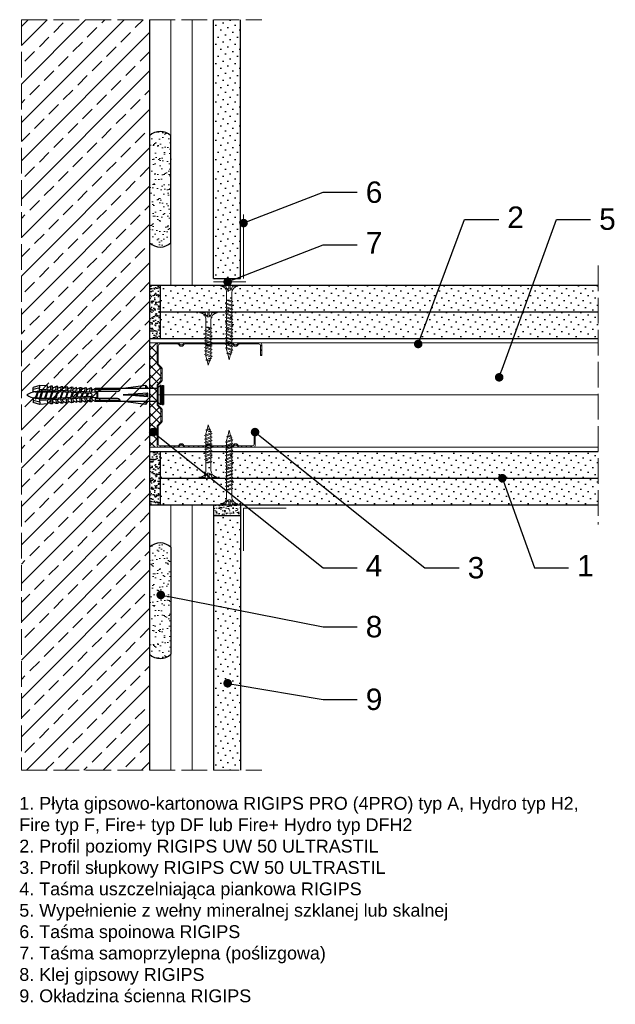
# Model space of a CAD drawing. Header units: millimetres. Extents: x 1524 to 3378, y 280 to 1600.
# Tile 1 of 6: x 1524 to 1803, y 281 to 741. Entities that reach past the tile are written whole.
import ezdxf
from ezdxf import colors
from ezdxf.entities.mleader import LeaderData, LeaderLine
from ezdxf.math import Vec2, Vec3

# ---------------------------------------------------------------- set-up
doc = ezdxf.new("R2010")
doc.units = ezdxf.units.MM
doc.linetypes.add('ACAD_ISO02W100', pattern=[15, 12, -3])
for name, color, linetype, lineweight in [('_ISOVER WELNA', 7, 'BATTING', 9), ('_RIGIPS AKCESORIA', 7, 'Continuous', 18), ('_RIGIPS G-K', 7, 'Continuous', 25), ('_RIGIPS PROFIL', 7, 'Continuous', 18), ('KRESKOWANIE', 7, 'Continuous', 9), ('OPISY', 7, 'Continuous', 9), ('PRZERYWANA', 7, 'ACAD_ISO02W100', 9)]:
    doc.layers.add(name, color=color, linetype=linetype, lineweight=lineweight)
doc.styles.get("Standard").update_dxf_attribs({"font": 'arial.ttf'})
doc.linetypes.add('BATTING', pattern='A,0.00254,-2.54,[134,ltypeshp.shx,S=2.54,R=0,X=-2.54,Y=0],-5.08,[134,ltypeshp.shx,S=2.54,R=180,X=2.54,Y=0],-2.54', length=10.16254)
pattern_1 = [(225, (0, -473.1866), (1.122532, -3.367596), [0, -3.175])]
pattern_2 = [(225, (0, -474.9866), (1.122532, -3.367596), [0, -3.175])]

# ---------------------------------------------------------------- blocks, each defined once
blk = doc.blocks.new('TN 25')
at = {"layer": '_RIGIPS AKCESORIA'}
for p, q in [((0, -0.84), (0, 7.16)), ((0, 7.16), (0.46, 7.16)), ((0.46, 4.78), (0, 4.78)), ((0.46, 7.16), (0.46, 4.78)), ((8.47, 4.46), (8.79, 5)), ((8.79, 5), (9.93, 2.01)), ((10.1, 4.46), (10.41, 5)), ((10.41, 5), (11.56, 2.01)), ((11.67, 4.46), (11.99, 5)), ((11.99, 5), (13.14, 2.01)), ((13.21, 4.46), (13.52, 5)), ((13.52, 5), (14.67, 2.01)), ((14.8, 4.46), (15.12, 5)), ((15.12, 5), (16.26, 2.01)), ((16.42, 4.46), (16.73, 5)), ((16.73, 5), (17.88, 2.01)), ((17.99, 4.46), (18.31, 5)), ((18.31, 5), (19.45, 2.01)), ((19.68, 4.46), (20, 5)), ((20, 5), (21.14, 2.01)), ((0, 3.5), (1.77, 3.5)), ((0, 2.83), (1.77, 2.83)), ((0.46, 1.64), (0, 1.64)), ((0.46, -0.84), (0.46, 1.64)), ((1.77, 3.5), (1.77, 4.2)), ((1.77, 2.83), (1.77, 2.18)), ((3.02, 4.46), (8.47, 4.46)), ((7.49, 2.01), (3.55, 2.01)), ((7.12, 4.46), (7.12, 3.18)), ((8.03, 2.01), (7.12, 4.46)), ((7.12, 3.18), (7.65, 1.53)), ((7.65, 1.53), (8.03, 2.01)), ((9.41, 2.01), (8.03, 2.01)), ((9.61, 1.51), (8.47, 4.46)), ((9, 4.46), (10.1, 4.46)), ((9.93, 2.01), (9.61, 1.51)), ((11.04, 2.01), (9.93, 2.01)), ((11.23, 1.51), (10.1, 4.46)), ((10.62, 4.46), (11.67, 4.46)), ((11.56, 2.01), (11.23, 1.51)), ((12.61, 2.01), (11.56, 2.01)), ((12.81, 1.51), (11.67, 4.46)), ((12.2, 4.46), (13.21, 4.46)), ((13.14, 2.01), (12.81, 1.51)), ((14.15, 2.01), (13.14, 2.01)), ((14.34, 1.51), (13.21, 4.46)), ((13.73, 4.46), (14.8, 4.46)), ((14.67, 2.01), (14.34, 1.51)), ((15.74, 2.01), (14.67, 2.01)), ((15.94, 1.51), (14.8, 4.46)), ((15.33, 4.46), (16.42, 4.46)), ((16.26, 2.01), (15.94, 1.51)), ((17.36, 2.01), (16.26, 2.01)), ((17.55, 1.51), (16.42, 4.46)), ((16.94, 4.46), (17.99, 4.46)), ((17.88, 2.01), (17.55, 1.51)), ((18.93, 2.01), (17.88, 2.01)), ((19.13, 1.51), (17.99, 4.46)), ((18.52, 4.46), (19.68, 4.46)), ((19.45, 2.01), (19.13, 1.51)), ((19.45, 2.01), (20.62, 2.01)), ((20.82, 1.51), (19.68, 4.46)), ((20.21, 4.46), (20.7, 4.46)), ((20.7, 4.46), (22.28, 3.98)), ((21.14, 2.01), (20.82, 1.51)), ((21.14, 2.01), (21.81, 2.12)), ((21.85, 1.83), (21.67, 3.28)), ((21.67, 3.28), (22.14, 2.4)), ((22.14, 2.4), (21.85, 1.83)), ((22.7, 2.36), (22.14, 2.4)), ((22.28, 3.98), (22.56, 4.37)), ((22.7, 2.36), (22.28, 3.98)), ((22.56, 4.37), (23.03, 2.71)), ((23.03, 2.71), (22.7, 2.36)), ((22.71, 3.85), (25, 3.24)), ((25, 3.24), (23.03, 2.71)), ((0, -0.84), (0.46, -0.84))]:
    blk.add_line(p, q, dxfattribs=at)
for centre, major_axis, ratio, start_param, end_param in [((3.09, 7.67), (0.17, 3.2), 0.826134, 1.773653, 3.180586), ((-0.04, 0.9), (0, 3.93), 0.848176, -0.720942, -0.151112), ((3.37, -1.57), (0.28, 3.57), 0.832181, 0.035984, 1.430787), ((-2.73, 15.91), (0, 14.76), 0.848176, 3.399396, 3.475072), ((0.59, 4.62), (0, 2.81), 0.848176, 3.475072, 3.862535), ((1.66, 3.18), (0, 0.895), 0.848176, -1.552777, -0.720942), ((1.66, 3.18), (0, 0.895), 0.848176, 3.862535, 4.730408)]:
    blk.add_ellipse(centre, major_axis=major_axis, ratio=ratio, start_param=start_param, end_param=end_param, dxfattribs=at)
blk = doc.blocks.new('TN 35')
at = {"layer": '_RIGIPS AKCESORIA'}
for p, q in [((0, -0.84), (0, 7.16)), ((0, 7.16), (0.46, 7.16)), ((0.46, 4.78), (0, 4.78)), ((0.46, 7.16), (0.46, 4.78)), ((8.47, 4.46), (8.79, 5)), ((8.79, 5), (9.93, 2.01)), ((10.1, 4.46), (10.41, 5)), ((10.41, 5), (11.56, 2.01)), ((11.67, 4.46), (11.99, 5)), ((11.99, 5), (13.14, 2.01)), ((13.21, 4.46), (13.52, 5)), ((13.52, 5), (14.67, 2.01)), ((14.8, 4.46), (15.12, 5)), ((15.12, 5), (16.26, 2.01)), ((16.42, 4.46), (16.73, 5)), ((16.73, 5), (17.88, 2.01)), ((17.99, 4.46), (18.31, 5)), ((18.31, 5), (19.45, 2.01)), ((19.57, 4.46), (19.88, 5)), ((19.88, 5), (21.03, 2.01)), ((21.14, 4.46), (21.46, 5)), ((21.46, 5), (22.6, 2.01)), ((22.72, 4.46), (23.03, 5)), ((23.03, 5), (24.18, 2.01)), ((24.29, 4.46), (24.61, 5)), ((24.61, 5), (25.75, 2.01)), ((25.87, 4.46), (26.18, 5)), ((26.18, 5), (27.33, 2.01)), ((27.44, 4.46), (27.76, 5)), ((27.76, 5), (28.9, 2.01)), ((29.13, 4.46), (29.45, 5)), ((29.45, 5), (30.59, 2.01)), ((0, 3.5), (1.77, 3.5)), ((0, 2.83), (1.77, 2.83)), ((0.46, 1.64), (0, 1.64)), ((0.46, -0.84), (0.46, 1.64)), ((1.77, 3.5), (1.77, 4.2)), ((1.77, 2.83), (1.77, 2.18)), ((3.02, 4.46), (8.47, 4.46)), ((7.49, 2.01), (3.55, 2.01)), ((7.12, 4.46), (7.12, 3.18)), ((8.03, 2.01), (7.12, 4.46)), ((7.12, 3.18), (7.65, 1.53)), ((7.65, 1.53), (8.03, 2.01)), ((9.41, 2.01), (8.03, 2.01)), ((9.61, 1.51), (8.47, 4.46)), ((9, 4.46), (10.1, 4.46)), ((9.93, 2.01), (9.61, 1.51)), ((11.04, 2.01), (9.93, 2.01)), ((11.23, 1.51), (10.1, 4.46)), ((10.62, 4.46), (11.67, 4.46)), ((11.56, 2.01), (11.23, 1.51)), ((12.61, 2.01), (11.56, 2.01)), ((12.81, 1.51), (11.67, 4.46)), ((12.2, 4.46), (13.21, 4.46)), ((13.14, 2.01), (12.81, 1.51)), ((14.15, 2.01), (13.14, 2.01)), ((14.34, 1.51), (13.21, 4.46)), ((13.73, 4.46), (14.8, 4.46)), ((14.67, 2.01), (14.34, 1.51)), ((15.74, 2.01), (14.67, 2.01)), ((15.94, 1.51), (14.8, 4.46)), ((15.33, 4.46), (16.42, 4.46)), ((16.26, 2.01), (15.94, 1.51)), ((17.36, 2.01), (16.26, 2.01)), ((17.55, 1.51), (16.42, 4.46)), ((16.94, 4.46), (17.99, 4.46)), ((17.88, 2.01), (17.55, 1.51)), ((18.93, 2.01), (17.84, 2.01)), ((19.13, 1.51), (17.99, 4.46)), ((18.52, 4.46), (19.57, 4.46)), ((19.45, 2.01), (19.13, 1.51)), ((20.51, 2.01), (19.41, 2.01)), ((20.7, 1.51), (19.57, 4.46)), ((20.09, 4.46), (21.14, 4.46)), ((21.03, 2.01), (20.7, 1.51)), ((22.08, 2.01), (20.99, 2.01)), ((22.28, 1.51), (21.14, 4.46)), ((21.67, 4.46), (22.72, 4.46)), ((22.6, 2.01), (22.28, 1.51)), ((23.66, 2.01), (22.56, 2.01)), ((23.85, 1.51), (22.72, 4.46)), ((23.24, 4.46), (24.29, 4.46)), ((24.18, 2.01), (23.85, 1.51)), ((25.23, 2.01), (24.14, 2.01)), ((25.43, 1.51), (24.29, 4.46)), ((24.81, 4.46), (25.87, 4.46)), ((25.75, 2.01), (25.43, 1.51)), ((26.81, 2.01), (25.71, 2.01)), ((27, 1.51), (25.87, 4.46)), ((26.39, 4.46), (27.44, 4.46)), ((27.33, 2.01), (27, 1.51)), ((28.38, 2.01), (27.33, 2.01)), ((28.58, 1.51), (27.44, 4.46)), ((27.96, 4.46), (29.13, 4.46)), ((28.9, 2.01), (28.58, 1.51)), ((28.9, 2.01), (30.07, 2.01)), ((30.27, 1.51), (29.13, 4.46)), ((29.65, 4.46), (30.15, 4.46)), ((30.15, 4.46), (31.73, 3.98)), ((30.59, 2.01), (30.27, 1.51)), ((30.59, 2.01), (31.26, 2.12)), ((31.3, 1.83), (31.12, 3.28)), ((31.12, 3.28), (31.59, 2.4)), ((31.59, 2.4), (31.3, 1.83)), ((32.15, 2.36), (31.59, 2.4)), ((31.73, 3.98), (32.01, 4.37)), ((32.15, 2.36), (31.73, 3.98)), ((32.01, 4.37), (32.48, 2.71)), ((32.48, 2.71), (32.15, 2.36)), ((32.16, 3.85), (35, 3.24)), ((35, 3.24), (32.48, 2.71)), ((0, -0.84), (0.46, -0.84))]:
    blk.add_line(p, q, dxfattribs=at)
for centre, major_axis, ratio, start_param, end_param in [((3.09, 7.67), (0.17, 3.2), 0.826134, 1.773653, 3.180586), ((-0.04, 0.9), (0, 3.93), 0.848176, -0.720942, -0.151112), ((3.37, -1.57), (0.28, 3.57), 0.832181, 0.035984, 1.430787), ((-2.73, 15.91), (0, 14.76), 0.848176, 3.399396, 3.475072), ((0.59, 4.62), (0, 2.81), 0.848176, 3.475072, 3.862535), ((1.66, 3.18), (0, 0.895), 0.848176, -1.552777, -0.720942), ((1.66, 3.18), (0, 0.895), 0.848176, 3.862535, 4.730408)]:
    blk.add_ellipse(centre, major_axis=major_axis, ratio=ratio, start_param=start_param, end_param=end_param, dxfattribs=at)
blk = doc.blocks.new('CW 50 ULTRASTIL')
h = blk.add_hatch()
h.set_pattern_fill('ANSI31', color=256, scale=0.5, style=0)
h.paths.add_polyline_path([(28.56, 40.65, -0.198912), (28.71, 41), (30.21, 42.51, 0.198912), (30.36, 42.86), (30.36, 48.45, 0.198912), (30.21, 48.8), (28.71, 50.31, -0.198912), (28.56, 50.66), (28.56, 59.85, -0.198912), (28.71, 60.2), (30.21, 61.71, 0.198912), (30.36, 62.06), (30.36, 67.65, 0.198912), (30.21, 68), (28.71, 69.51, -0.198912), (28.56, 69.86), (28.56, 78.31, -0.414214), (29.36, 79.11), (37.68, 79.11, -0.198912), (38.04, 78.96), (38.74, 78.25, 0.198912), (39.1, 78.11), (39.68, 78.11, 0.198912), (40.04, 78.25), (40.74, 78.96, -0.198912), (41.1, 79.11), (50.38, 79.11, -0.198912), (50.74, 78.96), (51.44, 78.25, 0.198912), (51.8, 78.11), (52.38, 78.11, 0.198912), (52.74, 78.25), (53.44, 78.96, -0.198912), (53.8, 79.11), (63.08, 79.11, -0.198912), (63.44, 78.96), (64.14, 78.25, 0.198912), (64.5, 78.11), (65.08, 78.11, 0.198912), (65.44, 78.25), (66.14, 78.96, -0.198912), (66.5, 79.11), (75.66, 79.11, -0.414214), (76.46, 78.31), (76.46, 73.66), (77.01, 73.66), (77.01, 78.86, 0.414214), (76.21, 79.66), (66.5, 79.66, 0.198912), (66.14, 79.51), (65.44, 78.8, -0.198912), (65.08, 78.66), (64.5, 78.66, -0.198912), (64.14, 78.8), (63.44, 79.51, 0.198912), (63.08, 79.66), (53.8, 79.66, 0.198912), (53.44, 79.51), (52.74, 78.8, -0.198912), (52.38, 78.66), (51.8, 78.66, -0.198912), (51.44, 78.8), (50.74, 79.51, 0.198912), (50.38, 79.66), (41.1, 79.66, 0.198912), (40.74, 79.51), (40.04, 78.8, -0.198912), (39.68, 78.66), (39.1, 78.66, -0.198912), (38.74, 78.8), (38.04, 79.51, 0.198912), (37.68, 79.66), (28.81, 79.66, 0.414214), (28.01, 78.86), (28.01, 69.86, 0.198912), (28.16, 69.51), (29.66, 68, -0.198912), (29.81, 67.65), (29.81, 62.06, -0.198912), (29.66, 61.71), (28.16, 60.2, 0.198912), (28.01, 59.85), (28.01, 50.66, 0.198912), (28.16, 50.31), (29.66, 48.8, -0.198912), (29.81, 48.45), (29.81, 42.86, -0.198912), (29.66, 42.51), (28.16, 41, 0.198912), (28.01, 40.65), (28.01, 31.66, 0.414214), (28.81, 30.86), (37.68, 30.86, 0.198912), (38.04, 31), (38.74, 31.71, -0.198912), (39.1, 31.86), (39.68, 31.86, -0.198912), (40.04, 31.71), (40.74, 31, 0.198912), (41.1, 30.86), (50.38, 30.86, 0.198912), (50.74, 31), (51.44, 31.71, -0.198912), (51.8, 31.86), (52.38, 31.86, -0.198912), (52.74, 31.71), (53.44, 31, 0.198912), (53.8, 30.86), (63.08, 30.86, 0.198912), (63.44, 31), (64.14, 31.71, -0.198912), (64.5, 31.86), (65.08, 31.86, -0.198912), (65.44, 31.71), (66.14, 31, 0.198912), (66.5, 30.86), (73.21, 30.86, 0.414214), (74.01, 31.66), (74.01, 36.86), (73.46, 36.86), (73.46, 32.21, -0.414214), (72.66, 31.41), (66.5, 31.41, -0.198912), (66.14, 31.55), (65.44, 32.26, 0.198912), (65.08, 32.41), (64.5, 32.41, 0.198912), (64.14, 32.26), (63.44, 31.55, -0.198912), (63.08, 31.41), (53.8, 31.41, -0.198912), (53.44, 31.55), (52.74, 32.26, 0.198912), (52.38, 32.41), (51.8, 32.41, 0.198912), (51.44, 32.26), (50.74, 31.55, -0.198912), (50.38, 31.41), (41.1, 31.41, -0.198912), (40.74, 31.55), (40.04, 32.26, 0.198912), (39.68, 32.41), (39.1, 32.41, 0.198912), (38.74, 32.26), (38.04, 31.55, -0.198912), (37.68, 31.41), (29.36, 31.41, -0.414214), (28.56, 32.21)])
at = {"layer": '_RIGIPS PROFIL'}
for p, q in [((28.01, 78.86), (28.01, 69.86)), ((28.56, 78.31), (28.56, 69.86)), ((37.68, 79.66), (28.81, 79.66)), ((37.68, 79.11), (29.36, 79.11)), ((38.04, 79.51), (38.74, 78.8)), ((38.04, 78.96), (38.74, 78.25)), ((39.68, 78.66), (39.1, 78.66)), ((40.74, 79.51), (40.04, 78.8)), ((40.74, 78.96), (40.04, 78.25)), ((50.38, 79.66), (41.1, 79.66)), ((50.38, 79.11), (41.1, 79.11)), ((50.74, 79.51), (51.44, 78.8)), ((50.74, 78.96), (51.44, 78.25)), ((52.38, 78.66), (51.8, 78.66)), ((53.44, 79.51), (52.74, 78.8)), ((53.44, 78.96), (52.74, 78.25)), ((53.8, 79.66), (63.08, 79.66)), ((53.8, 79.11), (63.08, 79.11)), ((63.44, 79.51), (64.14, 78.8)), ((63.44, 78.96), (64.14, 78.25)), ((65.08, 78.66), (64.5, 78.66)), ((66.14, 79.51), (65.44, 78.8)), ((66.14, 78.96), (65.44, 78.25)), ((76.21, 79.66), (66.5, 79.66)), ((75.66, 79.11), (66.5, 79.11)), ((76.46, 73.66), (76.46, 78.31)), ((77.01, 73.66), (77.01, 78.86)), ((39.68, 78.11), (39.1, 78.11)), ((52.38, 78.11), (51.8, 78.11)), ((65.08, 78.11), (64.5, 78.11)), ((29.66, 68), (28.16, 69.51)), ((30.21, 68), (28.71, 69.51)), ((76.46, 73.66), (77.01, 73.66)), ((29.81, 67.65), (29.81, 62.06)), ((30.36, 67.65), (30.36, 62.06)), ((29.66, 61.71), (28.16, 60.2)), ((30.21, 61.71), (28.71, 60.2)), ((28.01, 59.85), (28.01, 50.66)), ((28.56, 59.85), (28.56, 50.66)), ((29.66, 48.8), (28.16, 50.31)), ((30.21, 48.8), (28.71, 50.31)), ((29.81, 42.86), (29.81, 48.45)), ((30.36, 42.86), (30.36, 48.45)), ((29.66, 42.51), (28.16, 41)), ((30.21, 42.51), (28.71, 41)), ((28.01, 31.66), (28.01, 40.65)), ((28.56, 32.21), (28.56, 40.65)), ((73.46, 36.86), (73.46, 32.21)), ((73.46, 36.86), (74.01, 36.86)), ((74.01, 36.86), (74.01, 31.66)), ((38.04, 31.55), (38.74, 32.26)), ((39.68, 32.41), (39.1, 32.41)), ((40.74, 31.55), (40.04, 32.26)), ((50.74, 31.55), (51.44, 32.26)), ((52.38, 32.41), (51.8, 32.41)), ((53.44, 31.55), (52.74, 32.26)), ((63.44, 31.55), (64.14, 32.26)), ((65.08, 32.41), (64.5, 32.41)), ((66.14, 31.55), (65.44, 32.26)), ((37.68, 30.86), (28.81, 30.86)), ((37.68, 31.41), (29.36, 31.41)), ((38.04, 31), (38.74, 31.71)), ((39.68, 31.86), (39.1, 31.86)), ((40.74, 31), (40.04, 31.71)), ((50.38, 31.41), (41.1, 31.41)), ((50.38, 30.86), (41.1, 30.86)), ((50.74, 31), (51.44, 31.71)), ((52.38, 31.86), (51.8, 31.86)), ((53.44, 31), (52.74, 31.71)), ((53.8, 31.41), (63.08, 31.41)), ((53.8, 30.86), (63.08, 30.86)), ((63.44, 31), (64.14, 31.71)), ((65.08, 31.86), (64.5, 31.86)), ((66.14, 31), (65.44, 31.71)), ((72.66, 31.41), (66.5, 31.41)), ((73.21, 30.86), (66.5, 30.86))]:
    blk.add_line(p, q, dxfattribs=at)
for centre, radius, start, end in [((28.81, 78.86), 0.8, 90, 180), ((29.36, 78.31), 0.8, 90, 180), ((37.68, 79.16), 0.5, 45, 90), ((37.68, 78.61), 0.5, 45, 90), ((39.1, 79.16), 0.5, 225, 270), ((39.68, 79.16), 0.5, 270, 315), ((41.1, 79.16), 0.5, 90, 135), ((41.1, 78.61), 0.5, 90, 135), ((50.38, 79.16), 0.5, 45, 90), ((50.38, 78.61), 0.5, 45, 90), ((51.8, 79.16), 0.5, 225, 270), ((52.38, 79.16), 0.5, 270, 315), ((53.8, 79.16), 0.5, 90, 135), ((53.8, 78.61), 0.5, 90, 135), ((63.08, 79.16), 0.5, 45, 90), ((63.08, 78.61), 0.5, 45, 90), ((64.5, 79.16), 0.5, 225, 270), ((65.08, 79.16), 0.5, 270, 315), ((66.5, 79.16), 0.5, 90, 135), ((66.5, 78.61), 0.5, 90, 135), ((75.66, 78.31), 0.8, 0, 90), ((76.21, 78.86), 0.8, 0, 90), ((39.1, 78.61), 0.5, 225, 270), ((39.68, 78.61), 0.5, 270, 315), ((51.8, 78.61), 0.5, 225, 270), ((52.38, 78.61), 0.5, 270, 315), ((64.5, 78.61), 0.5, 225, 270), ((65.08, 78.61), 0.5, 270, 315), ((28.51, 69.86), 0.5, 180, 225), ((29.06, 69.86), 0.5, 180, 225), ((29.31, 67.65), 0.5, 0, 45), ((29.86, 67.65), 0.5, 0, 45), ((28.51, 59.85), 0.5, 135, 180), ((29.06, 59.85), 0.5, 135, 180), ((29.31, 62.06), 0.5, 315, 0), ((29.86, 62.06), 0.5, 315, 0), ((28.51, 50.66), 0.5, 180, 225), ((29.06, 50.66), 0.5, 180, 225), ((29.31, 48.45), 0.5, 0, 45), ((29.86, 48.45), 0.5, 0, 45), ((29.31, 42.86), 0.5, 315, 0), ((29.86, 42.86), 0.5, 315, 0), ((28.51, 40.65), 0.5, 135, 180), ((29.06, 40.65), 0.5, 135, 180), ((39.1, 31.91), 0.5, 90, 135), ((39.68, 31.91), 0.5, 45, 90), ((51.8, 31.91), 0.5, 90, 135), ((52.38, 31.91), 0.5, 45, 90), ((64.5, 31.91), 0.5, 90, 135), ((65.08, 31.91), 0.5, 45, 90), ((28.81, 31.66), 0.8, 180, 270), ((29.36, 32.21), 0.8, 180, 270), ((37.68, 31.91), 0.5, 270, 315), ((37.68, 31.36), 0.5, 270, 315), ((39.1, 31.36), 0.5, 90, 135), ((39.68, 31.36), 0.5, 45, 90), ((41.1, 31.91), 0.5, 225, 270), ((41.1, 31.36), 0.5, 225, 270), ((50.38, 31.91), 0.5, 270, 315), ((50.38, 31.36), 0.5, 270, 315), ((51.8, 31.36), 0.5, 90, 135), ((52.38, 31.36), 0.5, 45, 90), ((53.8, 31.91), 0.5, 225, 270), ((53.8, 31.36), 0.5, 225, 270), ((63.08, 31.91), 0.5, 270, 315), ((63.08, 31.36), 0.5, 270, 315), ((64.5, 31.36), 0.5, 90, 135), ((65.08, 31.36), 0.5, 45, 90), ((66.5, 31.91), 0.5, 225, 270), ((66.5, 31.36), 0.5, 225, 270), ((72.66, 32.21), 0.8, 270, 0), ((73.21, 31.66), 0.8, 270, 0)]:
    blk.add_arc(centre, radius, start, end, dxfattribs=at)
blk = doc.blocks.new('kolek rozprezny komplet 60')
for p, q in [((390.66, 217.01), (390.76, 218.91)), ((393.15, 216.88), (390.66, 217.01)), ((393.75, 218.75), (390.71, 217.96)), ((393.81, 219.85), (390.76, 218.91)), ((391.67, 216.95), (392.67, 216.95)), ((392.67, 216.95), (391.67, 213.95)), ((392.67, 216.95), (392.07, 213.95)), ((393.07, 216.95), (392.07, 213.95)), ((392.67, 216.95), (393.04, 217.45)), ((393.07, 216.95), (393.04, 217.45)), ((393.07, 216.95), (394.67, 216.95)), ((394.67, 216.95), (393.67, 213.95)), ((393.68, 217.35), (393.81, 219.85)), ((417.38, 216.11), (393.68, 217.35)), ((420.47, 216.55), (393.71, 217.95)), ((397.41, 219.66), (393.81, 219.85)), ((394.67, 216.95), (394.07, 213.95)), ((395.07, 216.95), (394.07, 213.95)), ((394.67, 216.95), (394.92, 217.29)), ((395.07, 216.95), (395.05, 217.28)), ((395.07, 216.95), (397.07, 216.95)), ((397.07, 216.95), (396.07, 213.95)), ((397.07, 216.95), (396.47, 213.95)), ((397.47, 216.95), (396.47, 213.95)), ((397.07, 216.95), (397.23, 217.17)), ((397.31, 217.76), (397.41, 219.66)), ((397.47, 216.95), (397.46, 217.16)), ((397.47, 216.95), (399.47, 216.95)), ((397.67, 217.14), (397.71, 217.74)), ((399, 219.58), (397.82, 218.98)), ((398.47, 217.1), (398.5, 217.7)), ((399.47, 216.95), (398.47, 213.95)), ((399.47, 216.95), (398.87, 213.95)), ((399.87, 216.95), (398.87, 213.95)), ((398.9, 217.68), (399, 219.58)), ((399.8, 219.54), (399, 219.58)), ((399.47, 216.95), (399.55, 217.05)), ((399.7, 217.64), (399.8, 219.54)), ((399.87, 216.95), (399.87, 217.03)), ((399.87, 216.95), (401.38, 216.95)), ((400.07, 217.02), (400.1, 217.62)), ((401.4, 219.45), (400.22, 218.85)), ((400.87, 216.98), (400.9, 217.58)), ((401.87, 216.92), (400.87, 213.95)), ((401.87, 216.92), (401.27, 213.95)), ((402.26, 216.9), (401.27, 213.95)), ((401.3, 217.56), (401.4, 219.45)), ((402.2, 219.41), (401.4, 219.45)), ((402.1, 217.51), (402.2, 219.41)), ((402.47, 216.89), (402.5, 217.49)), ((403.8, 219.33), (402.61, 218.72)), ((403.27, 216.85), (403.3, 217.45)), ((404.22, 216.8), (403.31, 214.05)), ((403.7, 217.43), (403.8, 219.33)), ((404.24, 216.8), (403.7, 214.07)), ((404.62, 216.78), (403.72, 214.07)), ((404.6, 219.29), (403.8, 219.33)), ((404.5, 217.39), (404.6, 219.29)), ((404.86, 216.77), (404.9, 217.37)), ((406.19, 219.2), (405.01, 218.6)), ((405.66, 216.73), (405.69, 217.32)), ((406.58, 216.68), (405.75, 214.18)), ((406.09, 217.3), (406.19, 219.2)), ((406.62, 216.68), (406.12, 214.2)), ((406.98, 216.66), (406.16, 214.2)), ((406.99, 219.16), (406.19, 219.2)), ((406.89, 217.26), (406.99, 219.16)), ((407.26, 216.64), (407.29, 217.24)), ((408.59, 219.08), (407.41, 218.47)), ((408.06, 216.6), (408.09, 217.2)), ((408.94, 216.55), (408.19, 214.31)), ((408.49, 217.18), (408.59, 219.08)), ((408.99, 216.55), (408.55, 214.33)), ((409.39, 219.03), (408.59, 219.08)), ((409.34, 216.53), (408.6, 214.33)), ((409.29, 217.14), (409.39, 219.03)), ((409.66, 216.52), (409.69, 217.12)), ((410.99, 218.95), (409.8, 218.35)), ((410.46, 216.47), (410.49, 217.07)), ((411.3, 216.43), (410.64, 214.44)), ((410.89, 217.05), (410.99, 218.95)), ((411.37, 216.43), (410.98, 214.45)), ((411.69, 216.41), (411.04, 214.46)), ((412.59, 218.87), (411.4, 218.26)), ((412.05, 216.39), (412.09, 216.99)), ((412.49, 216.97), (412.59, 218.87)), ((413.38, 218.82), (412.59, 218.87)), ((412.85, 216.35), (412.89, 216.95)), ((413.28, 216.93), (413.38, 218.82)), ((414.98, 218.74), (413.8, 218.14)), ((414.45, 216.27), (414.48, 216.86)), ((414.88, 216.84), (414.98, 218.74)), ((415.78, 218.7), (414.98, 218.74)), ((415.25, 216.22), (415.28, 216.82)), ((415.68, 216.8), (415.78, 218.7)), ((417.38, 218.62), (416.2, 218.01)), ((417.28, 216.72), (417.38, 218.62)), ((418.18, 218.57), (417.38, 218.62)), ((418.08, 216.68), (418.18, 218.57)), ((419.78, 218.49), (418.59, 217.89)), ((419.68, 216.59), (419.78, 218.49)), ((430.17, 217.15), (419.71, 217.15)), ((431.37, 217.95), (419.75, 217.95)), ((448.67, 218.45), (419.77, 218.45)), ((420.47, 217.15), (420.47, 213.75)), ((420.67, 217.15), (420.67, 213.75)), ((420.87, 217.15), (420.87, 213.75)), ((443.47, 219.95), (432.8, 218.45)), ((443.47, 218.45), (443.47, 219.95)), ((443.47, 219.95), (444.34, 218.45)), ((450.17, 219.95), (448.67, 218.45)), ((448.67, 218.45), (448.67, 212.45)), ((448.67, 216.95), (448.67, 213.95)), ((450.17, 219.95), (450.17, 210.95)), ((450.67, 219.95), (450.17, 219.95)), ((450.67, 219.95), (450.67, 210.95)), ((450.67, 219.35), (451.17, 219.95)), ((451.17, 219.95), (451.67, 219.95)), ((451.17, 219.95), (451.17, 210.95)), ((451.67, 219.95), (451.67, 210.95)), ((393.15, 214.02), (390.66, 213.89)), ((390.66, 213.89), (390.76, 211.99)), ((393.75, 212.15), (390.71, 212.94)), ((393.81, 211.05), (390.76, 211.99)), ((391.67, 213.95), (391.71, 213.45)), ((391.71, 213.45), (392.07, 213.95)), ((392.07, 213.95), (393.67, 213.95)), ((393.67, 213.95), (393.7, 213.55)), ((417.38, 214.79), (393.68, 213.55)), ((393.68, 213.55), (393.81, 211.05)), ((420.47, 214.35), (393.71, 212.95)), ((393.78, 213.55), (394.07, 213.95)), ((394.07, 213.95), (396.07, 213.95)), ((396.07, 213.95), (396.09, 213.67)), ((396.28, 213.68), (396.47, 213.95)), ((396.47, 213.95), (398.47, 213.95)), ((397.31, 213.14), (397.41, 211.24)), ((397.67, 213.76), (397.71, 213.16)), ((399, 211.32), (397.82, 211.93)), ((398.47, 213.95), (398.48, 213.8)), ((398.47, 213.8), (398.5, 213.2)), ((398.77, 213.81), (398.87, 213.95)), ((398.87, 213.95), (400.87, 213.95)), ((398.9, 213.22), (399, 211.32)), ((399.7, 213.26), (399.8, 211.36)), ((400.07, 213.88), (400.1, 213.28)), ((401.4, 211.45), (400.22, 212.05)), ((400.87, 213.95), (400.88, 213.92)), ((400.87, 213.92), (400.9, 213.32)), ((401.27, 213.95), (401.38, 213.95)), ((401.27, 213.94), (401.27, 213.95)), ((401.3, 213.35), (401.4, 211.45)), ((402.1, 213.39), (402.2, 211.49)), ((402.47, 214.01), (402.5, 213.41)), ((403.8, 211.57), (402.61, 212.18)), ((403.27, 214.05), (403.3, 213.45)), ((403.7, 213.47), (403.8, 211.57)), ((404.5, 213.51), (404.6, 211.62)), ((404.86, 214.13), (404.9, 213.53)), ((406.19, 211.7), (405.01, 212.3)), ((405.66, 214.17), (405.69, 213.58)), ((406.09, 213.6), (406.19, 211.7)), ((406.89, 213.64), (406.99, 211.74)), ((407.26, 214.26), (407.29, 213.66)), ((408.59, 211.82), (407.41, 212.43)), ((408.06, 214.3), (408.09, 213.7)), ((408.49, 213.72), (408.59, 211.82)), ((409.39, 211.87), (408.59, 211.82)), ((409.29, 213.76), (409.39, 211.87)), ((409.66, 214.38), (409.69, 213.79)), ((410.99, 211.95), (409.8, 212.55)), ((410.46, 214.43), (410.49, 213.83)), ((410.89, 213.85), (410.99, 211.95)), ((412.59, 212.03), (411.4, 212.64)), ((412.05, 214.51), (412.09, 213.91)), ((412.49, 213.93), (412.59, 212.03)), ((413.38, 212.08), (412.59, 212.03)), ((412.85, 214.55), (412.89, 213.95)), ((413.66, 216.31), (413.08, 214.56)), ((413.28, 213.97), (413.38, 212.08)), ((413.75, 216.3), (413.4, 214.58)), ((414.05, 216.29), (413.49, 214.58)), ((414.98, 212.16), (413.8, 212.76)), ((414.45, 214.64), (414.48, 214.04)), ((414.88, 214.06), (414.98, 212.16)), ((415.78, 212.2), (414.98, 212.16)), ((415.25, 214.68), (415.28, 214.08)), ((416.02, 216.18), (415.52, 214.69)), ((415.68, 214.1), (415.78, 212.2)), ((416.12, 216.18), (415.83, 214.71)), ((416.41, 216.16), (415.93, 214.71)), ((417.38, 212.29), (416.2, 212.89)), ((417.28, 214.18), (417.38, 212.29)), ((418.18, 212.33), (417.38, 212.29)), ((418.22, 215.58), (418.01, 214.95)), ((418.08, 214.22), (418.18, 212.33)), ((419.78, 212.41), (418.59, 213.01)), ((419.68, 214.31), (419.78, 212.41)), ((430.17, 213.75), (419.71, 213.75)), ((431.37, 212.95), (419.75, 212.95)), ((448.67, 212.45), (419.77, 212.45)), ((444.34, 216.37), (432.8, 215.45)), ((432.8, 215.45), (443.47, 215.45)), ((444.34, 214.53), (432.8, 215.45)), ((443.47, 210.95), (432.8, 212.45)), ((444.34, 216.37), (443.47, 215.45)), ((444.34, 214.53), (443.47, 215.45)), ((443.47, 212.45), (443.47, 210.95)), ((443.47, 210.95), (444.34, 212.45)), ((444.34, 214.53), (444.34, 216.37)), ((450.17, 210.95), (448.67, 212.45)), ((397.41, 211.24), (393.81, 211.05)), ((399.8, 211.36), (399, 211.32)), ((402.2, 211.49), (401.4, 211.45)), ((404.6, 211.62), (403.8, 211.57)), ((406.99, 211.74), (406.19, 211.7)), ((450.67, 210.95), (450.17, 210.95)), ((450.67, 211.55), (451.17, 210.95)), ((451.17, 210.95), (451.67, 210.95))]:
    blk.add_line(p, q)
for centre, radius, start, end in [((393.41, 206.24), 10.85, 99.2038, 121.9083), ((393.65, 216.85), 0.5, 87, 177), ((397.68, 219.24), 0.3, 177, 297), ((400.08, 219.12), 0.3, 177, 297), ((402.48, 218.99), 0.3, 177, 297), ((404.87, 218.87), 0.3, 177, 297), ((407.27, 218.74), 0.3, 177, 297), ((409.67, 218.61), 0.3, 177, 297), ((411.27, 218.53), 0.3, 177, 297), ((413.66, 218.41), 0.3, 177, 297), ((416.06, 218.28), 0.3, 177, 297), ((418.46, 218.15), 0.3, 177, 297), ((422.67, 216.95), 1, 90, 168.463), ((430.17, 218.45), 1.3, 270, 0), ((393.41, 224.66), 10.85, 238.0917, 260.7962), ((393.65, 214.05), 0.5, 183, 273), ((397.68, 211.66), 0.3, 63, 183), ((400.08, 211.78), 0.3, 63, 183), ((402.48, 211.91), 0.3, 63, 183), ((404.87, 212.03), 0.3, 63, 183), ((407.27, 212.16), 0.3, 63, 183), ((409.67, 212.29), 0.3, 63, 183), ((411.27, 212.37), 0.3, 63, 183), ((413.66, 212.5), 0.3, 63, 183), ((416.06, 212.62), 0.3, 63, 183), ((417.55, 215.45), 0.682, 255.8604, 104.1386), ((418.46, 212.75), 0.3, 63, 183), ((422.67, 213.95), 1, 191.537, 270), ((430.17, 212.45), 1.3, 0, 90)]:
    blk.add_arc(centre, radius, start, end)
blk = doc.blocks.new('_Dot')
at = {"color": 0, "linetype": 'ByBlock', "lineweight": -2}
blk.add_line((-0.5, 0), (-1, 0), dxfattribs=at)
at = {"color": 0, "linetype": 'ByBlock', "const_width": 0.5}
blk.add_lwpolyline([(-0.25, 0, 1), (0.25, 0, 1)], format="xyb", close=True, dxfattribs=at)

msp = doc.modelspace()

# ---------------------------------------------------------------- hatches: boundary and pattern name
at = {"layer": '_RIGIPS AKCESORIA'}
h = msp.add_hatch(dxfattribs=at)
h.set_pattern_fill('ANSI37', color=256, style=0)
h.set_pattern_definition([(45, (-10, -474.0866), (-2.245064, 2.245064), []), (135, (-10, -474.0866), (-2.245064, -2.245064), [])])
h.paths.add_polyline_path([(1588.7, 570.39, -0.198912), (1588.85, 570.74), (1590.36, 572.25, 0.198912), (1590.5, 572.6), (1590.5, 578.19, 0.198912), (1590.36, 578.54), (1588.85, 580.05, -0.198912), (1588.7, 580.4), (1588.7, 589.4, -0.414214), (1589.5, 590.2), (1585.2, 590.2), (1585.2, 541.4), (1589.5, 541.4, -0.414214), (1588.7, 542.2), (1588.7, 551.19, -0.198912), (1588.85, 551.54), (1590.36, 553.05, 0.198912), (1590.5, 553.4), (1590.5, 558.99, 0.198912), (1590.36, 559.34), (1588.85, 560.85, -0.198912), (1588.7, 561.2)])
at = {"layer": '_RIGIPS G-K'}
h = msp.add_hatch(dxfattribs=at)
h.set_pattern_fill('DOTS', color=256, scale=2, angle=225, style=0)
h.set_pattern_definition([(135, (20, 2002.7485), (1.122532, 3.367596), [0, -3.175])])
h.paths.add_polyline_path([(1627.7, 741.3), (1615.2, 741.3), (1615.2, 620.2), (1627.7, 620.2)])
h = msp.add_hatch(dxfattribs=at)
h.set_pattern_fill('AR-SAND', color=256, scale=0.05, style=0)
h.set_pattern_definition([(37.5, (-429.3334, -498.1866), (-0.0800016, 2.4470662), [0, -1.9304, 0, -2.159, 0, -2.06375]), (7.5, (-429.3334, -498.1866), (2.2476164, 3.5841255), [0, -1.0414, 0, -1.7399, 0, -0.66675]), (327.5, (-430.8955, -498.1866), (3.9549619, 0.007186), [0, -0.635, 0, -2.286, 0, -2.9845]), (317.5, (-430.8955, -498.1866), (3.8177823, 1.1146466), [0, -0.3175, 0, -1.4986, 0, -1.7145])])
h.paths.add_polyline_path([(1590.2, 617.2), (1585.2, 617.2), (1585.2, 592.2), (1590.2, 592.2)])
h = msp.add_hatch(dxfattribs=at)
h.set_pattern_fill('DOTS', color=256, scale=2, angle=225, style=0)
h.set_pattern_definition(pattern_1)
h.paths.add_polyline_path([(1795.2, 617.2), (1590.2, 617.2), (1590.2, 604.7), (1795.2, 604.7)])
h = msp.add_hatch(dxfattribs=at)
h.set_pattern_fill('DOTS', color=256, scale=2, angle=225, style=0)
h.set_pattern_definition(pattern_1)
h.paths.add_polyline_path([(1795.2, 604.7), (1590.2, 604.7), (1590.2, 592.2), (1795.2, 592.2)])
h = msp.add_hatch(dxfattribs=at)
h.set_pattern_fill('AR-SAND', color=256, scale=0.05, style=0)
h.set_pattern_definition([(322.5, (-429.3334, 1629.781), (-0.0800016, -2.4470662), [0, -1.9304, 0, -2.159, 0, -2.06375]), (352.5, (-429.3334, 1629.781), (2.2476164, -3.5841255), [0, -1.0414, 0, -1.7399, 0, -0.66675]), (32.5, (-430.8955, 1629.781), (3.9549619, -0.007186), [0, -0.635, 0, -2.286, 0, -2.9845]), (42.5, (-430.8955, 1629.781), (3.8177823, -1.1146466), [0, -0.3175, 0, -1.4986, 0, -1.7145])])
h.paths.add_polyline_path([(1590.2, 514.4), (1585.2, 514.4), (1585.2, 539.4), (1590.2, 539.4)])
h = msp.add_hatch(dxfattribs=at)
h.set_pattern_fill('DOTS', color=256, scale=2, angle=225, style=0)
h.set_pattern_definition(pattern_2)
h.paths.add_polyline_path([(1795.2, 539.4), (1590.2, 539.4), (1590.2, 526.9), (1795.2, 526.9)])
h = msp.add_hatch(dxfattribs=at)
h.set_pattern_fill('DOTS', color=256, scale=2, angle=225, style=0)
h.set_pattern_definition(pattern_2)
h.paths.add_polyline_path([(1795.2, 526.9), (1590.2, 526.9), (1590.2, 514.4), (1795.2, 514.4)])
h = msp.add_hatch(dxfattribs=at)
h.set_pattern_fill('DOTS', color=256, scale=2, angle=225, style=0)
h.set_pattern_definition([(225, (20, -871.1542), (1.122532, -3.367596), [0, -3.175])])
h.paths.add_polyline_path([(1615.2, 390.3), (1627.7, 390.3), (1627.7, 509.4), (1615.2, 509.4)])
at = {"layer": 'KRESKOWANIE'}
h = msp.add_hatch(dxfattribs=at)
h.set_pattern_fill('ANSI33', color=256, scale=2, angle=180, style=0)
h.set_pattern_definition([(225, (-350, -858.654), (8.980256, -8.980256), []), (225, (-358.98, -858.654), (8.980256, -8.980256), [6.35, -3.175])])
h.paths.add_polyline_path([(1585.2, 741.3), (1525.2, 741.3), (1525.2, 390.3), (1585.2, 390.3)])
h = msp.add_hatch(dxfattribs=at)
h.set_pattern_fill('AR-SAND', color=256, scale=0.1, style=0)
h.set_pattern_definition([(322.5, (2e-13, 2002.7485), (-0.160003, -4.894132), [0, -3.8608, 0, -4.318, 0, -4.1275]), (352.5, (2e-13, 2002.7485), (4.495233, -7.16825), [0, -2.0828, 0, -3.4798, 0, -1.3335]), (32.5, (-3.124, 2002.7485), (7.909924, -0.014372), [0, -1.27, 0, -4.572, 0, -5.969]), (42.5, (-3.124, 2002.7485), (7.635565, -2.229293), [0, -0.635, 0, -2.9972, 0, -3.429])])
h.paths.add_polyline_path([(1595.2, 637, -0.4), (1585.2, 637), (1585.2, 687, -0.4), (1595.2, 687)])
h = msp.add_hatch(dxfattribs=at)
h.set_pattern_fill('AR-SAND', color=256, scale=0.05, style=0)
h.set_pattern_definition([(37.5, (20, -871.1542), (-0.0800016, 2.4470662), [0, -1.9304, 0, -2.159, 0, -2.06375]), (7.5, (20, -871.1542), (2.2476164, 3.5841255), [0, -1.0414, 0, -1.7399, 0, -0.66675]), (327.5, (18.438, -871.1542), (3.9549619, 0.007186), [0, -0.635, 0, -2.286, 0, -2.9845]), (317.5, (18.438, -871.1542), (3.817782, 1.1146466), [0, -0.3175, 0, -1.4986, 0, -1.7145])])
h.paths.add_polyline_path([(1627.7, 514.4), (1615.2, 514.4), (1615.2, 509.4), (1627.7, 509.4)])
h = msp.add_hatch(dxfattribs=at)
h.set_pattern_fill('AR-SAND', color=256, scale=0.1, style=0)
h.set_pattern_definition([(37.5, (-1e-12, -871.1542), (-0.160003, 4.894132), [0, -3.8608, 0, -4.318, 0, -4.1275]), (7.5, (-1e-12, -871.154), (4.495233, 7.16825), [0, -2.0828, 0, -3.4798, 0, -1.3335]), (327.5, (-3.124, -871.1542), (7.909924, 0.014372), [0, -1.27, 0, -4.572, 0, -5.969]), (317.5, (-3.124, -871.154), (7.635565, 2.229293), [0, -0.635, 0, -2.9972, 0, -3.429])])
h.paths.add_polyline_path([(1595.2, 494.6, 0.4), (1585.2, 494.6), (1585.2, 444.6, 0.4), (1595.2, 444.6)])

# ---------------------------------------------------------------- linework, layer by layer
msp.add_line((1585.2, 741.3), (1585.2, 390.3))
at = {"layer": '_ISOVER WELNA', "ltscale": 0.95}
for p, q in [((1605.2, 617.2), (1605.2, 741.3)), ((1605.2, 390.3), (1605.2, 514.4))]:
    msp.add_line(p, q, dxfattribs=at)
at = {"layer": '_ISOVER WELNA', "ltscale": 2.4}
msp.add_line((1795.2, 565.8), (1589.25, 565.8), dxfattribs=at)
at = {"layer": '_RIGIPS AKCESORIA'}
for p, q in [((1629.2, 620.2), (1629.2, 650.2)), ((1615.2, 618.7), (1630.2, 618.7))]:
    msp.add_line(p, q, dxfattribs=at)
msp.add_lwpolyline([(1629.2, 492.9), (1629.2, 512.9), (1649.2, 512.9)], dxfattribs=at)
at = {"layer": '_RIGIPS G-K'}
for p, q in [((1615.2, 620.2), (1615.2, 741.3)), ((1627.7, 620.2), (1627.7, 741.3)), ((1595.2, 637), (1595.2, 687)), ((1585.2, 617.2), (1795.2, 617.2)), ((1590.2, 617.2), (1590.2, 592.2)), ((1615.2, 620.2), (1627.7, 620.2)), ((1590.2, 604.7), (1795.2, 604.7)), ((1585.2, 592.2), (1795.2, 592.2)), ((1585.2, 539.4), (1795.2, 539.4)), ((1590.2, 539.4), (1590.2, 514.4)), ((1590.2, 526.9), (1795.2, 526.9)), ((1585.2, 514.4), (1795.2, 514.4)), ((1615.2, 514.4), (1615.2, 390.3)), ((1627.7, 514.4), (1627.7, 390.3)), ((1615.2, 509.4), (1627.7, 509.4)), ((1595.2, 494.6), (1595.2, 444.6))]:
    msp.add_line(p, q, dxfattribs=at)
for centre, start, end in [((1590.2, 681.75), 46.3972, 133.6028), ((1590.2, 642.25), 226.3972, 313.6028), ((1590.2, 489.35), 46.3972, 133.6028), ((1590.2, 449.85), 226.3972, 313.6028)]:
    msp.add_arc(centre, 7.25, start, end, dxfattribs=at)
at = {"layer": '_RIGIPS PROFIL'}
for p, q in [((1585.2, 590.2), (1795.2, 590.2)), ((1585.2, 541.4), (1795.2, 541.4))]:
    msp.add_line(p, q, dxfattribs=at)
at = {"layer": 'KRESKOWANIE'}
for p, q in [((1595.2, 741.3), (1595.2, 617.2)), ((1595.2, 514.4), (1595.2, 390.3))]:
    msp.add_line(p, q, dxfattribs=at)
at = {"layer": 'PRZERYWANA'}
for p, q in [((1525.2, 741.3), (1525.2, 390.3)), ((1525.2, 741.3), (1637.7, 741.3)), ((1795.2, 626.3), (1795.2, 505.3)), ((1525.2, 390.3), (1637.7, 390.3))]:
    msp.add_line(p, q, dxfattribs=at)

# ---------------------------------------------------------------- block references
msp.add_blockref('kolek rozprezny komplet 60', (1140.03, 350.35))
at = {"layer": '_RIGIPS AKCESORIA', "xscale": -1, "rotation": 90}
for name, p in [('TN 35', (1625.73, 617.2)), ('TN 25', (1615.95, 604.7))]:
    msp.add_blockref(name, p, dxfattribs=at)
at = {"layer": '_RIGIPS AKCESORIA', "rotation": 90}
for name, p in [('TN 25', (1615.95, 526.9)), ('TN 35', (1625.73, 514.4))]:
    msp.add_blockref(name, p, dxfattribs=at)
at = {"layer": '_RIGIPS PROFIL'}
msp.add_blockref('CW 50 ULTRASTIL', (1560.69, 510.54), dxfattribs=at)

# ---------------------------------------------------------------- texts
at = {"insert": (1524.24, 377.86), "char_height": 6, "width": 264.1678, "attachment_point": 1}
msp.add_mtext('1. Płyta gipsowo-kartonowa RIGIPS PRO (4PRO) typ A, Hydro typ H2, Fire typ F, Fire+ typ DF lub Fire+ Hydro typ DFH2\\P2. Profil poziomy RIGIPS UW 50 ULTRASTIL\\P3. Profil słupkowy RIGIPS CW 50 ULTRASTIL\\P4. Taśma uszczelniająca piankowa RIGIPS\\P5. Wypełnienie z wełny mineralnej szklanej lub skalnej\\P6. Taśma spoinowa RIGIPS\\P7. Taśma samoprzylepna (poślizgowa)\\P8. Klej gipsowy RIGIPS\\P9. Okładzina ścienna RIGIPS', dxfattribs=at)

# ---------------------------------------------------------------- leaders
at = {"layer": 'OPISY'}
ml = msp.add_multileader_mtext('Standard', dxfattribs=at)
ml.set_content('6', color=256)
ml.set_leader_properties()
ml.set_arrow_properties(name='DOT')
ml.build(insert=Vec2(0, 0))
ctx = ml.context
ctx.base_point, ctx.char_height, ctx.landing_gap_size, ctx.plane_origin = Vec3(1682.39, 660.57), 10, 4, Vec3(1489.8, 804.23)
notes = []
notes.append((ctx, [(0, (1, 1, 0), (1666.39, 660.57), (1, 0), 16, [(0, [(1629.2, 646.19)], 0, [])])]))
ctx.mtext.insert, ctx.mtext.flow_direction = Vec3(1686.39, 665.65), 5
ml = msp.add_multileader_mtext('Standard', dxfattribs=at)
ml.set_content('2', color=256)
ml.set_leader_properties()
ml.set_arrow_properties(name='DOT')
ml.build(insert=Vec2(0, 0))
ctx = ml.context
ctx.base_point, ctx.char_height, ctx.landing_gap_size, ctx.plane_origin = Vec3(1748.65, 647.94), 10, 4, Vec3(1556.07, 791.6)
notes.append((ctx, [(0, (1, 1, 0), (1732.65, 647.94), (1, 0), 16, [(0, [(1710.95, 589.65)], 0, [])])]))
ctx.mtext.insert, ctx.mtext.flow_direction = Vec3(1752.65, 653.94), 5
ml = msp.add_multileader_mtext('Standard', dxfattribs=at)
ml.set_content('5', color=256)
ml.set_leader_properties()
ml.set_arrow_properties(name='DOT')
ml.build(insert=Vec2(0, 0))
ctx = ml.context
ctx.base_point, ctx.char_height, ctx.landing_gap_size, ctx.plane_origin = Vec3(1791.63, 647.94), 10, 4, Vec3(1599.04, 791.6)
notes.append((ctx, [(0, (1, 1, 0), (1775.63, 647.94), (1, 0), 16, [(0, [(1748.84, 574.06)], 0, [])])]))
ctx.mtext.insert, ctx.mtext.flow_direction = Vec3(1795.63, 653.02), 5
ml = msp.add_multileader_mtext('Standard', dxfattribs=at)
ml.set_content('7', color=256)
ml.set_leader_properties()
ml.set_arrow_properties(name='DOT')
ml.build(insert=Vec2(0, 0))
ctx = ml.context
ctx.base_point, ctx.char_height, ctx.landing_gap_size, ctx.plane_origin = Vec3(1682.39, 635.95), 10, 4, Vec3(1489.8, 779.61)
notes.append((ctx, [(0, (1, 1, 0), (1666.39, 635.95), (1, 0), 16, [(0, [(1621.75, 618.7)], 0, [])])]))
ctx.mtext.insert, ctx.mtext.flow_direction = Vec3(1686.39, 641.95), 5
ml = msp.add_multileader_mtext('Standard', dxfattribs=at)
ml.set_content('4', color=256)
ml.set_leader_properties()
ml.set_arrow_properties(name='DOT')
ml.build(insert=Vec2(0, 0))
ctx = ml.context
ctx.base_point, ctx.char_height, ctx.landing_gap_size, ctx.plane_origin = Vec3(1682.39, 484.96), 10, 4, Vec3(1489.8, 628.62)
notes.append((ctx, [(0, (1, 1, 0), (1666.39, 484.96), (1, 0), 16, [(0, [(1586.86, 548.45)], 0, [])])]))
ctx.mtext.insert, ctx.mtext.flow_direction = Vec3(1686.39, 490.96), 5
ml = msp.add_multileader_mtext('Standard', dxfattribs=at)
ml.set_content('3', color=256)
ml.set_leader_properties()
ml.set_arrow_properties(name='DOT')
ml.build(insert=Vec2(0, 0))
ctx = ml.context
ctx.base_point, ctx.char_height, ctx.landing_gap_size, ctx.plane_origin = Vec3(1730.11, 484.96), 10, 4, Vec3(1537.52, 628.62)
notes.append((ctx, [(0, (1, 1, 0), (1714.11, 484.96), (1, 0), 16, [(0, [(1634.58, 548.45)], 0, [])])]))
ctx.mtext.insert, ctx.mtext.flow_direction = Vec3(1734.11, 490.05), 5
ml = msp.add_multileader_mtext('Standard', dxfattribs=at)
ml.set_content('1', color=256)
ml.set_leader_properties()
ml.set_arrow_properties(name='DOT')
ml.build(insert=Vec2(0, 0))
ctx = ml.context
ctx.base_point, ctx.char_height, ctx.landing_gap_size, ctx.plane_origin = Vec3(1781.33, 484.96), 10, 4, Vec3(1588.74, 341.3)
notes.append((ctx, [(0, (1, 1, 0), (1765.33, 484.96), (1, 0), 16, [(0, [(1750.31, 526.9)], 0, [])])]))
ctx.mtext.insert, ctx.mtext.flow_direction = Vec3(1785.33, 490.96), 5
ml = msp.add_multileader_mtext('Standard', dxfattribs=at)
ml.set_content('8', color=256)
ml.set_leader_properties()
ml.set_arrow_properties(name='DOT')
ml.build(insert=Vec2(0, 0))
ctx = ml.context
ctx.base_point, ctx.char_height, ctx.landing_gap_size, ctx.plane_origin = Vec3(1682.39, 457.4), 10, 4, Vec3(1489.8, 601.06)
notes.append((ctx, [(0, (1, 1, 0), (1666.39, 457.4), (1, 0), 16, [(0, [(1590.43, 472.29)], 0, [])])]))
ctx.mtext.insert, ctx.mtext.flow_direction = Vec3(1686.39, 462.48), 5
ml = msp.add_multileader_mtext('Standard', dxfattribs=at)
ml.set_content('9', color=256)
ml.set_leader_properties()
ml.set_arrow_properties(name='DOT')
ml.build(insert=Vec2(0, 0))
ctx = ml.context
ctx.base_point, ctx.char_height, ctx.landing_gap_size, ctx.plane_origin = Vec3(1682.39, 423.42), 10, 4, Vec3(1489.8, 567.08)
notes.append((ctx, [(0, (1, 1, 0), (1666.39, 423.42), (1, 0), 16, [(0, [(1621.75, 430.99)], 0, [])])]))
ctx.mtext.insert, ctx.mtext.flow_direction = Vec3(1686.39, 428.5), 5
for ctx, leaders in notes:
    for number, flags, end, landing, length, lines in leaders:
        leader = LeaderData()
        leader.index, (leader.has_last_leader_line, leader.has_dogleg_vector, leader.attachment_direction) = number, flags
        leader.last_leader_point, leader.dogleg_vector, leader.dogleg_length = Vec3(end), Vec3(landing), length
        for number, points, colour, breaks in lines:
            line = LeaderLine()
            line.index, line.vertices, line.color, line.breaks = number, Vec3.list(points), colors.encode_raw_color(colour), breaks
            leader.lines.append(line)
        ctx.leaders.append(leader)

doc.saveas('drawing.dxf')
